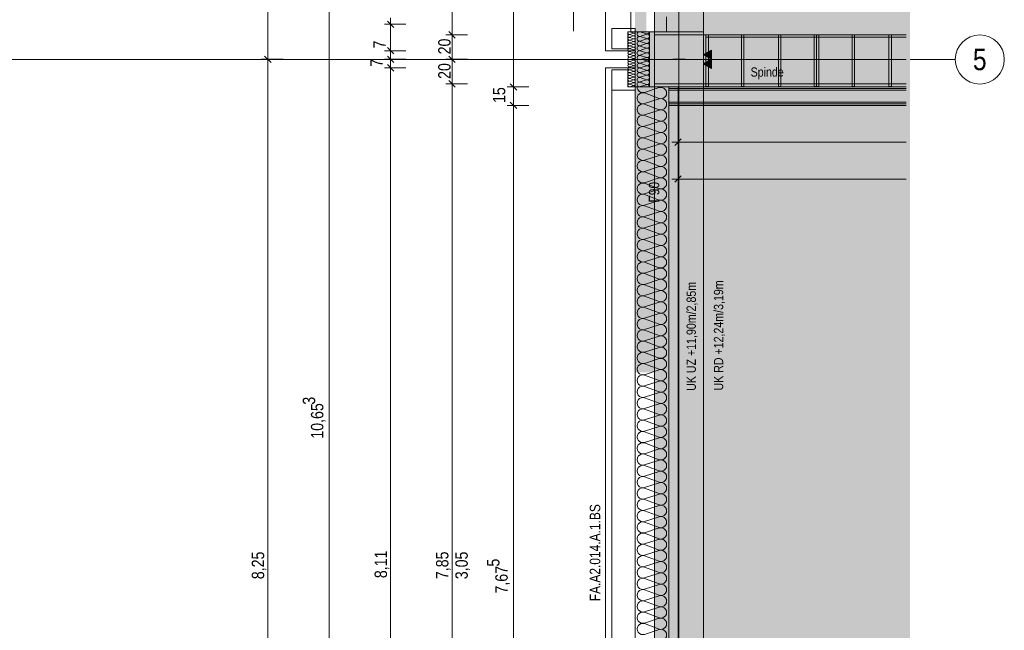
# Model space of a CAD drawing. Extents: x -620 to 300, y 62 to 1112.
# Tile 46 of 88: x -68 to 92, y 457 to 556. Entities that reach past the tile are written whole.
import ezdxf
from ezdxf.enums import TextEntityAlignment as Align
from ezdxf.lldxf.tags import DXFTag

# ---------------------------------------------------------------- set-up
doc = ezdxf.new("R2010")
doc.units = 0
doc.layers.get('0').update_dxf_attribs({"lineweight": 13})
for name, color, linetype, lineweight, true_color in [('00 -Bauelemente -Dämmung innen', 7, 'Continuous', 9, 0xff7fe6), ('00 -Bauelemente -Gipskarton', 7, 'Continuous', 9, 0xff7fe6), ('00_Beschriftung UZ', 3, 'Continuous', 13, 0x00ff00), ('30 -33 Aussenwände- 3 Aussenstützen', 7, 'Continuous', 50, 0x0000dd), ('30 -33 Aussenwände- 7 Fassade_ Elemente', 7, 'Continuous', 9, 0x00aacc), ('30 -34 Innenwände- 2 nichttragend', 7, 'Continuous', 18, 0xff7fe6), ('30 -35 Decken- 1 Konstruktion-Träger- Stahlbeton', 7, 'grob-A06G9RP38I', 13, 0x33aa00), ('60- 61 allgemeine Ausstattung- 1 Möbel', 7, 'Continuous', 9, 0x00cccc), ('70 -72 Beschriftung- 1 Beschriftung allgemein', 7, 'Continuous', 9, 0xff6633), ('70 -72 Beschriftung- 2 Beschriftung Bauteile', 7, 'Continuous', 9, 0x9999ff), ('70 -76 Bemaßung- 2 Allgemein', 9, 'Continuous', 5, 0x808080), ('iwb_Layout BA_Markierung', 7, 'Continuous', 9, 0xbadcdc), ('iwb_Schraffur_ Verglasung', 5, 'Continuous', 13, 0x0000ff), ('iwb_Schraffur_F90_feuerbestaendig', 1, 'Continuous', 13, 0xff0000), ('iwb_Schraffur_Unterzug', 7, 'Continuous', 5, 0xffffcc)]:
    doc.layers.add(name, color=color, linetype=linetype, lineweight=lineweight, true_color=true_color)
for name, color, linetype, lineweight in [('30 -33 Aussenwände- 8 Sonnenschutz', 7, 'Continuous', 9), ('70 -71 Achsen- 1 Gebäudeachsen', 7, 'STRICHPUNKT2-A06G9RP48I', 18), ('70 -75 Raumstempel- 3 Wandstempel', 7, 'Continuous', 50), ('iwb_Layout Achsbezeichung', 7, 'Continuous', 13)]:
    doc.layers.add(name, color=color, linetype=linetype, lineweight=lineweight)
doc.styles.get("Standard").update_dxf_attribs({"font": 'ARIALN.TTF'})
tags = doc.linetypes.add('fein_strichliert-A06G9RP58I', pattern=[4, 1, -2, 1]).pattern_tags.tags
tags[8:9] = [DXFTag(74, 4), DXFTag(75, 0), DXFTag(340, '0'), DXFTag(46, 0.0), DXFTag(50, 0.0), DXFTag(44, 0.0), DXFTag(45, 0.0)]
tags[6:7] = [DXFTag(74, 4), DXFTag(75, 0), DXFTag(340, '0'), DXFTag(46, 0.0), DXFTag(50, 0.0), DXFTag(44, 0.0), DXFTag(45, 0.0)]
tags[4:5] = [DXFTag(74, 4), DXFTag(75, 0), DXFTag(340, '0'), DXFTag(46, 0.0), DXFTag(50, 0.0), DXFTag(44, 0.0), DXFTag(45, 0.0)]
tags = doc.linetypes.add('grob-A06G9RP38I', pattern=[14, 3, -8, 3]).pattern_tags.tags
tags[8:9] = [DXFTag(74, 4), DXFTag(75, 0), DXFTag(340, '0'), DXFTag(46, 0.0), DXFTag(50, 0.0), DXFTag(44, 0.0), DXFTag(45, 0.0)]
tags[6:7] = [DXFTag(74, 4), DXFTag(75, 0), DXFTag(340, '0'), DXFTag(46, 0.0), DXFTag(50, 0.0), DXFTag(44, 0.0), DXFTag(45, 0.0)]
tags[4:5] = [DXFTag(74, 4), DXFTag(75, 0), DXFTag(340, '0'), DXFTag(46, 0.0), DXFTag(50, 0.0), DXFTag(44, 0.0), DXFTag(45, 0.0)]
tags = doc.linetypes.add('STRICHPUNKT2', pattern=[12.7, 6.35, -3.175, 0, -3.175]).pattern_tags.tags
tags[10:11] = [DXFTag(74, 4), DXFTag(75, 0), DXFTag(340, '0'), DXFTag(46, 0.0), DXFTag(50, 0.0), DXFTag(44, 0.0), DXFTag(45, 0.0)]
tags[8:9] = [DXFTag(74, 4), DXFTag(75, 0), DXFTag(340, '0'), DXFTag(46, 0.0), DXFTag(50, 0.0), DXFTag(44, 0.0), DXFTag(45, 0.0)]
tags[6:7] = [DXFTag(74, 4), DXFTag(75, 0), DXFTag(340, '0'), DXFTag(46, 0.0), DXFTag(50, 0.0), DXFTag(44, 0.0), DXFTag(45, 0.0)]
tags[4:5] = [DXFTag(74, 4), DXFTag(75, 0), DXFTag(340, '0'), DXFTag(46, 0.0), DXFTag(50, 0.0), DXFTag(44, 0.0), DXFTag(45, 0.0)]
tags = doc.linetypes.add('STRICHPUNKT2-A06G9RP48I', pattern=[12.7, 6.35, -3.175, 0, -3.175]).pattern_tags.tags
tags[10:11] = [DXFTag(74, 4), DXFTag(75, 0), DXFTag(340, '0'), DXFTag(46, 0.0), DXFTag(50, 0.0), DXFTag(44, 0.0), DXFTag(45, 0.0)]
tags[8:9] = [DXFTag(74, 4), DXFTag(75, 0), DXFTag(340, '0'), DXFTag(46, 0.0), DXFTag(50, 0.0), DXFTag(44, 0.0), DXFTag(45, 0.0)]
tags[6:7] = [DXFTag(74, 4), DXFTag(75, 0), DXFTag(340, '0'), DXFTag(46, 0.0), DXFTag(50, 0.0), DXFTag(44, 0.0), DXFTag(45, 0.0)]
tags[4:5] = [DXFTag(74, 4), DXFTag(75, 0), DXFTag(340, '0'), DXFTag(46, 0.0), DXFTag(50, 0.0), DXFTag(44, 0.0), DXFTag(45, 0.0)]

# ---------------------------------------------------------------- blocks, each defined once
blk = doc.blocks.new('Polygon-A06G9ROX8I')
at = {"color": 0, "linetype": 'ByBlock', "lineweight": -2, "ltscale": 0.13}
blk.add_solid([(41.66, 86.61), (41.5, 1083.81), (76.5, 86.52), (76.5, 1083.81)], dxfattribs=at)
blk = doc.blocks.new('Referenz-A06G9RP68I')
at = {"layer": '00 -Bauelemente -Dämmung innen', "color": 0, "linetype": 'Continuous', "lineweight": -2, "ltscale": 0.13}
for p, q in [((75.88, 544.63), (37.21, 544.63)), ((75.88, 542.63), (37.21, 542.63))]:
    blk.add_line(p, q, dxfattribs=at)
at = {"layer": '00 -Bauelemente -Gipskarton', "color": 0, "linetype": 'Continuous', "lineweight": -2, "ltscale": 0.13}
for p, q in [((75.88, 545.13), (37.21, 545.13)), ((75.88, 544.88), (37.21, 544.88)), ((75.88, 544.63), (37.21, 544.63)), ((75.88, 542.63), (37.21, 542.63)), ((75.88, 542.38), (37.21, 542.38)), ((75.88, 542.13), (37.21, 542.13))]:
    blk.add_line(p, q, dxfattribs=at)
at = {"layer": '00_Beschriftung UZ', "color": 0, "lineweight": -2}
for points in [[(40.18, 491.4), (42.85, 492.73), (40.18, 494.07)], [(45.52, 491.4), (42.85, 492.73), (45.52, 494.07)]]:
    blk.add_solid(points, dxfattribs=at)
at = {"layer": '30 -33 Aussenwände- 3 Aussenstützen', "color": 0, "linetype": 'Continuous', "lineweight": -2, "ltscale": 0.13}
for p, q in [((34.85, 553.63), (34.85, 545.63)), ((42.85, 553.63), (34.85, 553.63)), ((42.85, 545.63), (42.85, 553.63)), ((34.85, 545.63), (42.85, 545.63))]:
    blk.add_line(p, q, dxfattribs=at)
at = {"layer": '30 -33 Aussenwände- 3 Aussenstützen', "color": 0, "lineweight": -2}
for p, q in [((38.85, 550.63), (38.85, 548.63)), ((37.85, 549.63), (39.85, 549.63))]:
    blk.add_line(p, q, dxfattribs=at)
at = {"layer": '30 -33 Aussenwände- 7 Fassade_ Elemente', "color": 0, "linetype": 'Continuous', "lineweight": -2, "ltscale": 0.13}
for p, q in [((26.91, 608.23), (26.91, 551.03)), ((42.85, 554.13), (42.85, 605.13)), ((31.05, 554.13), (31.05, 557.43)), ((36.85, 554.13), (36.85, 556.53)), ((42.85, 556.53), (42.85, 554.13)), ((27.91, 551.33), (27.91, 554.63)), ((27.91, 554.63), (31.75, 554.63)), ((31.75, 554.13), (30.55, 554.13)), ((30.55, 554.13), (30.55, 551.33)), ((31.45, 553.91), (30.85, 554.1)), ((30.85, 553.67), (31.45, 553.89)), ((31.45, 553.45), (30.85, 553.65)), ((30.85, 553.21), (31.45, 553.43)), ((31.45, 552.99), (30.85, 553.19)), ((36.85, 554.13), (31.05, 554.13)), ((31.75, 554.63), (31.75, 554.13)), ((31.75, 554.13), (34.05, 554.13)), ((31.75, 549.63), (31.75, 554.13)), ((31.75, 554.13), (42.85, 554.13)), ((31.75, 551.03), (31.75, 554.13)), ((33.55, 553.76), (32.55, 554.09)), ((32.55, 553.36), (33.55, 553.73)), ((33.55, 553), (32.55, 553.32)), ((34.05, 554.13), (34.05, 549.63)), ((42.85, 554.13), (36.85, 554.13)), ((30.85, 552.75), (31.45, 552.97)), ((31.45, 552.53), (30.85, 552.73)), ((30.85, 552.29), (31.45, 552.51)), ((31.45, 552.07), (30.85, 552.27)), ((30.85, 551.83), (31.45, 552.05)), ((31.45, 551.61), (30.85, 551.81)), ((30.85, 551.37), (31.45, 551.59)), ((32.55, 552.59), (33.55, 552.96)), ((33.55, 552.23), (32.55, 552.55)), ((32.55, 551.83), (33.55, 552.2)), ((33.55, 551.47), (32.55, 551.79)), ((26.91, 551.03), (31.75, 551.03)), ((30.55, 551.33), (27.91, 551.33)), ((31.45, 551.15), (30.85, 551.35)), ((30.86, 550.91), (31.45, 551.13)), ((31.46, 550.7), (30.86, 550.89)), ((30.86, 550.45), (31.46, 550.67)), ((31.46, 550.24), (30.86, 550.43)), ((30.86, 549.99), (31.46, 550.21)), ((31.46, 549.78), (30.86, 549.97)), ((32.55, 551.06), (33.55, 551.43)), ((33.55, 550.7), (32.55, 551.02)), ((32.55, 550.29), (33.55, 550.66)), ((33.55, 549.93), (32.55, 550.26)), ((38.85, 550.63), (38.85, 548.63)), ((31.46, 549.49), (30.86, 549.3)), ((30.86, 549.28), (31.46, 549.06)), ((31.46, 549.03), (30.86, 548.84)), ((30.86, 548.82), (31.46, 548.6)), ((31.46, 548.57), (30.86, 548.38)), ((30.86, 548.36), (31.45, 548.14)), ((31.46, 549.75), (31.13, 549.63)), ((31.46, 549.52), (31.13, 549.63)), ((31.75, 384.63), (31.75, 549.63)), ((31.75, 549.63), (31.75, 545.13)), ((33.55, 549.33), (32.55, 549.01)), ((32.55, 548.98), (33.55, 548.61)), ((33.55, 548.57), (32.55, 548.25)), ((33.55, 549.9), (32.84, 549.63)), ((33.55, 549.37), (32.84, 549.63)), ((34.05, 545.13), (34.05, 549.63)), ((37.85, 549.63), (39.85, 549.63)), ((31.75, 548.23), (26.91, 548.23)), ((26.91, 548.23), (26.91, 386.03)), ((30.55, 547.93), (27.91, 547.93)), ((27.91, 547.93), (27.91, 544.63)), ((30.55, 545.13), (30.55, 547.93)), ((31.45, 548.11), (30.85, 547.92)), ((30.85, 547.9), (31.45, 547.68)), ((31.45, 547.65), (30.85, 547.46)), ((30.85, 547.44), (31.45, 547.22)), ((31.45, 547.19), (30.85, 547)), ((30.85, 546.98), (31.45, 546.76)), ((31.45, 546.74), (30.85, 546.54)), ((31.75, 545.13), (31.75, 548.23)), ((32.55, 548.21), (33.55, 547.84)), ((33.55, 547.8), (32.55, 547.48)), ((32.55, 547.44), (33.55, 547.07)), ((33.55, 547.04), (32.55, 546.71)), ((31.75, 545.13), (30.55, 545.13)), ((30.85, 546.52), (31.45, 546.3)), ((31.45, 546.28), (30.85, 546.08)), ((30.85, 546.06), (31.45, 545.84)), ((31.45, 545.82), (30.85, 545.62)), ((30.85, 545.6), (31.45, 545.38)), ((31.45, 545.36), (30.85, 545.16)), ((31.75, 544.63), (31.75, 545.13)), ((38.71, 545.13), (31.75, 545.13)), ((31.75, 545.13), (34.05, 545.13)), ((32.55, 546.68), (33.55, 546.31)), ((33.55, 546.27), (32.55, 545.95)), ((32.55, 545.91), (33.55, 545.54)), ((33.55, 545.5), (32.55, 545.18)), ((34.05, 545.13), (37.21, 545.13)), ((37.21, 545.13), (37.21, 389.13)), ((38.71, 389.13), (38.71, 545.13)), ((27.91, 389.63), (27.91, 544.63)), ((27.91, 544.63), (31.75, 544.63)), ((31.75, 544.63), (31.75, 389.63)), ((33.25, 544.25), (35.65, 545.02)), ((35.65, 543.27), (33.25, 544.16)), ((33.25, 542.41), (35.65, 543.18)), ((35.65, 541.43), (33.25, 542.32)), ((33.25, 540.57), (35.65, 541.34)), ((35.65, 539.59), (33.25, 540.48)), ((33.25, 538.73), (35.65, 539.5)), ((35.65, 537.75), (33.25, 538.64)), ((33.25, 536.89), (35.65, 537.66)), ((35.65, 535.92), (33.25, 536.8)), ((33.25, 535.05), (35.65, 535.83)), ((35.65, 534.08), (33.25, 534.96)), ((33.25, 533.22), (35.65, 533.99)), ((35.65, 532.24), (33.25, 533.13)), ((33.25, 531.38), (35.65, 532.15)), ((35.65, 530.4), (33.25, 531.29)), ((33.25, 529.54), (35.65, 530.31)), ((35.65, 528.56), (33.25, 529.45)), ((33.25, 527.7), (35.65, 528.47)), ((35.65, 526.72), (33.25, 527.61)), ((33.25, 525.86), (35.65, 526.63)), ((35.65, 524.88), (33.25, 525.77)), ((33.25, 524.02), (35.65, 524.79)), ((35.65, 523.05), (33.25, 523.93)), ((33.25, 522.18), (35.65, 522.96)), ((35.65, 521.21), (33.25, 522.09)), ((33.25, 520.35), (35.65, 521.12)), ((35.65, 519.37), (33.25, 520.26)), ((33.25, 518.51), (35.65, 519.28)), ((35.65, 517.53), (33.25, 518.42)), ((33.25, 516.67), (35.65, 517.44)), ((35.65, 515.69), (33.25, 516.58)), ((33.25, 514.83), (35.65, 515.6)), ((35.65, 513.85), (33.25, 514.74)), ((33.25, 512.99), (35.65, 513.76)), ((35.65, 512.02), (33.25, 512.9)), ((33.25, 511.15), (35.65, 511.93)), ((35.65, 510.18), (33.25, 511.06)), ((33.25, 509.32), (35.65, 510.09)), ((35.65, 508.34), (33.25, 509.23)), ((33.25, 507.48), (35.65, 508.25)), ((35.65, 506.5), (33.25, 507.39)), ((33.25, 505.64), (35.65, 506.41)), ((35.65, 504.66), (33.25, 505.55)), ((33.25, 503.8), (35.65, 504.57)), ((35.65, 502.82), (33.25, 503.71)), ((33.25, 501.96), (35.65, 502.73)), ((35.65, 500.98), (33.25, 501.87)), ((33.25, 500.12), (35.65, 500.89)), ((35.65, 499.15), (33.25, 500.03)), ((33.25, 498.28), (35.65, 499.06)), ((35.65, 497.31), (33.25, 498.19)), ((33.25, 496.45), (35.65, 497.22)), ((35.65, 495.47), (33.25, 496.36)), ((33.25, 494.61), (35.65, 495.38)), ((35.65, 493.63), (33.25, 494.52)), ((33.25, 492.77), (35.65, 493.54)), ((35.65, 491.79), (33.25, 492.68)), ((33.25, 490.93), (35.65, 491.7)), ((35.65, 489.95), (33.25, 490.84)), ((33.25, 489.09), (35.65, 489.86)), ((35.65, 488.11), (33.25, 489)), ((33.25, 487.25), (35.65, 488.02)), ((35.65, 486.28), (33.25, 487.16)), ((33.25, 485.41), (35.65, 486.19)), ((35.65, 484.44), (33.25, 485.32)), ((33.25, 483.58), (35.65, 484.35)), ((35.65, 482.6), (33.25, 483.49)), ((33.25, 481.74), (35.65, 482.51)), ((35.65, 480.76), (33.25, 481.65)), ((33.25, 479.9), (35.65, 480.67)), ((35.65, 478.92), (33.25, 479.81)), ((33.25, 478.06), (35.65, 478.83)), ((35.65, 477.08), (33.25, 477.97)), ((33.25, 476.22), (35.65, 476.99)), ((35.65, 475.24), (33.25, 476.13)), ((33.25, 474.38), (35.65, 475.15)), ((35.65, 473.41), (33.25, 474.29)), ((33.25, 472.54), (35.65, 473.32)), ((35.65, 471.57), (33.25, 472.45)), ((33.25, 470.71), (35.65, 471.48)), ((35.65, 469.73), (33.25, 470.62)), ((33.25, 468.87), (35.65, 469.64)), ((35.65, 467.89), (33.25, 468.78)), ((33.25, 467.03), (35.65, 467.8)), ((35.65, 466.05), (33.25, 466.94)), ((33.25, 465.19), (35.65, 465.96)), ((35.65, 464.21), (33.25, 465.1)), ((33.25, 463.35), (35.65, 464.12)), ((35.65, 462.37), (33.25, 463.26)), ((33.25, 461.51), (35.65, 462.28)), ((35.65, 460.54), (33.25, 461.42)), ((33.25, 459.68), (35.65, 460.45)), ((35.65, 458.7), (33.25, 459.59)), ((33.25, 457.84), (35.65, 458.61)), ((35.65, 456.86), (33.25, 457.75)), ((33.25, 456), (35.65, 456.77))]:
    blk.add_line(p, q, dxfattribs=at)
for centre, major_axis, end_param in [((30.78, 553.89), (0.07, 0.219), 3.765224), ((30.78, 553.43), (0.07, 0.219), 3.765224), ((30.78, 552.97), (0.07, 0.219), 3.765224), ((31.52, 554.13), (-0.07, -0.219), 1.896254), ((31.52, 553.67), (-0.07, -0.219), 3.764652), ((31.52, 553.21), (-0.07, -0.219), 3.764652), ((32.44, 553.72), (0.117, 0.364), 3.765224), ((32.44, 552.96), (0.117, 0.364), 3.765224), ((33.67, 554.13), (-0.117, -0.364), 1.896254), ((33.67, 553.36), (-0.117, -0.364), 3.764652), ((30.78, 552.51), (0.07, 0.219), 3.765224), ((30.78, 552.05), (0.07, 0.219), 3.765224), ((30.78, 551.59), (0.07, 0.219), 3.765224), ((31.52, 552.75), (-0.07, -0.219), 3.764652), ((31.52, 552.29), (-0.07, -0.219), 3.764652), ((31.52, 551.83), (-0.07, -0.219), 3.764652), ((31.53, 551.37), (-0.07, -0.219), 3.764652), ((32.44, 552.19), (0.117, 0.364), 3.765224), ((32.44, 551.42), (0.117, 0.364), 3.765224), ((32.44, 551.42), (-0.31, 0.225), 1.255075), ((32.44, 551.42), (0.117, 0.364), 1.255075), ((33.67, 552.6), (-0.117, -0.364), 3.764652), ((33.67, 551.83), (-0.117, -0.364), 3.764652), ((33.67, 551.83), (0.31, 0.225), 1.254884), ((33.67, 551.83), (-0.117, -0.364), 1.254884), ((33.67, 551.83), (0.31, -0.225), 1.254884), ((30.78, 551.13), (0.07, 0.219), 3.765224), ((30.78, 550.67), (0.07, 0.219), 3.765224), ((30.78, 550.67), (-0.186, 0.135), 1.255075), ((30.79, 550.21), (0.07, 0.219), 3.765224), ((30.79, 550.21), (-0.186, 0.135), 1.255075), ((30.79, 549.75), (0.07, 0.219), 2.411197), ((30.78, 550.67), (0.07, 0.219), 1.255075), ((30.78, 550.67), (-0.186, -0.135), 1.255075), ((30.79, 550.21), (0.07, 0.219), 1.255075), ((30.79, 550.21), (-0.186, -0.135), 1.255075), ((31.53, 550.91), (0.186, 0.135), 1.254884), ((31.53, 550.91), (-0.07, -0.219), 3.764652), ((31.53, 550.91), (-0.07, -0.219), 1.254884), ((31.53, 550.45), (0.186, 0.135), 1.254884), ((31.53, 550.45), (-0.07, -0.219), 3.764652), ((31.53, 550.45), (-0.07, -0.219), 1.254884), ((31.53, 549.99), (0.186, 0.135), 1.254884), ((31.53, 550.91), (0.186, -0.135), 1.254884), ((31.53, 550.45), (0.186, -0.135), 1.254884), ((31.53, 549.99), (0.186, -0.135), 1.254884), ((32.44, 549.89), (0.117, 0.364), 2.619647), ((32.44, 550.66), (0.117, 0.364), 3.765224), ((32.44, 550.66), (-0.31, 0.225), 1.255075), ((32.44, 551.42), (-0.31, -0.225), 1.255075), ((32.44, 550.66), (0.117, 0.364), 1.255075), ((32.44, 550.66), (-0.31, -0.225), 1.255075), ((33.67, 551.06), (0.31, 0.225), 1.254884), ((33.67, 551.06), (-0.117, -0.364), 3.764652), ((33.67, 551.06), (-0.117, -0.364), 1.254884), ((33.67, 550.3), (0.31, 0.225), 1.254884), ((33.67, 550.3), (-0.117, -0.364), 1.254884), ((33.67, 549.53), (0.369, 0.102), 1.613483), ((33.67, 551.06), (0.31, -0.225), 1.254884), ((33.67, 550.3), (0.31, -0.225), 1.254884), ((30.79, 549.52), (-0.198, 0.116), 2.411197), ((30.79, 549.06), (0.071, 0.219), 3.765224), ((30.79, 549.06), (-0.186, 0.135), 1.255075), ((30.78, 548.6), (0.071, 0.219), 3.765224), ((30.78, 548.6), (-0.186, 0.135), 1.255075), ((30.78, 548.14), (0.071, 0.219), 3.765224), ((30.79, 549.06), (0.071, 0.219), 1.255075), ((30.79, 549.06), (-0.186, -0.135), 1.255075), ((30.78, 548.6), (0.071, 0.219), 1.255075), ((30.78, 548.6), (-0.186, -0.135), 1.255075), ((31.53, 548.36), (-0.071, -0.219), 3.764652), ((31.53, 549.99), (-0.07, -0.219), 1.254884), ((31.53, 549.53), (0.207, 0.1), 1.434048), ((31.53, 549.73), (-0.071, -0.219), 1.434048), ((31.53, 549.27), (0.186, 0.135), 1.254884), ((31.53, 549.27), (-0.071, -0.219), 1.254884), ((31.53, 548.81), (-0.071, -0.219), 3.764652), ((31.53, 548.81), (0.186, 0.135), 1.254884), ((31.53, 548.81), (-0.071, -0.219), 1.254884), ((31.53, 548.36), (0.186, 0.135), 1.254884), ((31.53, 549.27), (0.186, -0.135), 1.254884), ((31.53, 548.81), (0.186, -0.135), 1.254884), ((31.53, 548.36), (0.186, -0.135), 1.254884), ((32.44, 549.38), (-0.283, 0.257), 2.619647), ((32.44, 548.61), (0.117, 0.364), 3.765224), ((32.44, 548.61), (-0.31, 0.225), 1.255075), ((32.44, 548.61), (0.117, 0.364), 1.255075), ((32.44, 548.61), (-0.31, -0.225), 1.255075), ((33.67, 549.74), (-0.117, -0.364), 1.613483), ((33.67, 548.97), (0.31, 0.225), 1.254884), ((33.67, 548.97), (-0.117, -0.364), 1.254884), ((33.67, 548.2), (-0.117, -0.364), 3.764652), ((33.67, 548.2), (0.31, 0.225), 1.254884), ((33.67, 548.97), (0.31, -0.225), 1.254884), ((33.67, 548.2), (0.31, -0.225), 1.254884), ((30.78, 547.68), (0.071, 0.219), 3.765224), ((30.78, 547.22), (0.071, 0.219), 3.765224), ((30.78, 546.76), (0.071, 0.219), 3.765224), ((31.53, 548.36), (-0.071, -0.219), 1.254884), ((31.53, 547.9), (-0.071, -0.219), 3.764652), ((31.52, 547.44), (-0.071, -0.219), 3.764652), ((31.52, 546.98), (-0.071, -0.219), 3.764652), ((31.52, 546.52), (-0.071, -0.219), 3.764652), ((32.44, 547.85), (0.117, 0.364), 3.765224), ((32.44, 547.85), (-0.31, 0.225), 1.255075), ((32.44, 547.08), (0.117, 0.364), 3.765224), ((32.44, 546.31), (0.117, 0.364), 3.765224), ((32.44, 547.85), (0.117, 0.364), 1.255075), ((32.44, 547.85), (-0.31, -0.225), 1.255075), ((33.67, 548.2), (-0.117, -0.364), 1.254884), ((33.67, 547.44), (-0.117, -0.364), 3.764652), ((33.67, 547.44), (0.31, 0.225), 1.254884), ((33.67, 547.44), (-0.117, -0.364), 1.254884), ((33.67, 546.67), (-0.117, -0.364), 3.764652), ((33.67, 547.44), (0.31, -0.225), 1.254884), ((30.78, 546.3), (0.071, 0.219), 3.765224), ((30.78, 545.84), (0.071, 0.219), 3.765224), ((30.78, 545.38), (0.071, 0.219), 3.765224), ((31.52, 546.06), (-0.071, -0.219), 3.764652), ((31.52, 545.6), (-0.071, -0.219), 3.764652), ((31.52, 545.14), (0.23, -0.003), 1.896254), ((32.44, 545.55), (0.117, 0.364), 3.765224), ((32.97, 545.12), (-0.918, 0.013), 1.896254), ((33.67, 545.91), (-0.117, -0.364), 3.764652), ((33.67, 545.14), (0.383, -0.005), 1.896254), ((35.93, 544.14), (-0.282, -0.874), 3.765224), ((32.97, 543.28), (0.282, 0.874), 3.764652), ((32.97, 541.44), (0.282, 0.874), 3.764652), ((35.93, 542.31), (-0.282, -0.874), 3.765224), ((32.97, 539.61), (0.282, 0.874), 3.764652), ((35.93, 540.47), (-0.282, -0.874), 3.765224), ((32.97, 537.77), (0.282, 0.874), 3.764652), ((35.93, 538.63), (-0.282, -0.874), 3.765224), ((35.93, 536.79), (-0.282, -0.874), 3.765224), ((32.97, 535.93), (0.282, 0.874), 3.764652), ((35.93, 534.95), (-0.282, -0.874), 3.765224), ((32.97, 534.09), (0.282, 0.874), 3.764652), ((35.93, 533.11), (-0.282, -0.874), 3.765224), ((32.97, 532.25), (0.282, 0.874), 3.764652), ((32.97, 530.41), (0.282, 0.874), 3.764652), ((35.93, 531.27), (-0.282, -0.874), 3.765224), ((32.97, 528.57), (0.282, 0.874), 3.764652), ((35.93, 529.44), (-0.282, -0.874), 3.765224), ((32.97, 526.74), (0.282, 0.874), 3.764652), ((35.93, 527.6), (-0.282, -0.874), 3.765224), ((32.97, 524.9), (0.282, 0.874), 3.764652), ((35.93, 525.76), (-0.282, -0.874), 3.765224), ((35.93, 523.92), (-0.282, -0.874), 3.765224), ((32.97, 523.06), (0.282, 0.874), 3.764652), ((35.93, 522.08), (-0.282, -0.874), 3.765224), ((32.97, 521.22), (0.282, 0.874), 3.764652), ((35.93, 520.24), (-0.282, -0.874), 3.765224), ((32.97, 519.38), (0.282, 0.874), 3.764652), ((32.97, 517.54), (0.282, 0.874), 3.764652), ((35.93, 518.4), (-0.282, -0.874), 3.765224), ((32.97, 515.71), (0.282, 0.874), 3.764652), ((35.93, 516.57), (-0.282, -0.874), 3.765224), ((32.97, 513.87), (0.282, 0.874), 3.764652), ((35.93, 514.73), (-0.282, -0.874), 3.765224), ((35.93, 512.89), (-0.282, -0.874), 3.765224), ((32.97, 512.03), (0.282, 0.874), 3.764652), ((35.93, 511.05), (-0.282, -0.874), 3.765224), ((32.97, 510.19), (0.282, 0.874), 3.764652), ((35.93, 509.21), (-0.282, -0.874), 3.765224), ((32.97, 508.35), (0.282, 0.874), 3.764652), ((35.93, 507.37), (-0.282, -0.874), 3.765224), ((32.97, 506.51), (0.282, 0.874), 3.764652), ((32.97, 504.67), (0.282, 0.874), 3.764652), ((35.93, 505.54), (-0.282, -0.874), 3.765224), ((32.97, 502.84), (0.282, 0.874), 3.764652), ((35.93, 503.7), (-0.282, -0.874), 3.765224), ((32.97, 501), (0.282, 0.874), 3.764652), ((35.93, 501.86), (-0.282, -0.874), 3.765224), ((35.93, 500.02), (-0.282, -0.874), 3.765224), ((32.97, 499.16), (0.282, 0.874), 3.764652), ((35.93, 498.18), (-0.282, -0.874), 3.765224), ((32.97, 497.32), (0.282, 0.874), 3.764652), ((35.93, 496.34), (-0.282, -0.874), 3.765224), ((32.97, 495.48), (0.282, 0.874), 3.764652), ((35.93, 494.5), (-0.282, -0.874), 3.765224), ((32.97, 493.64), (0.282, 0.874), 3.764652), ((32.97, 491.8), (0.282, 0.874), 3.764652), ((35.93, 492.67), (-0.282, -0.874), 3.765224), ((32.97, 489.97), (0.282, 0.874), 3.764652), ((35.93, 490.83), (-0.282, -0.874), 3.765224), ((32.97, 488.13), (0.282, 0.874), 3.764652), ((35.93, 488.99), (-0.282, -0.874), 3.765224), ((35.93, 487.15), (-0.282, -0.874), 3.765224), ((32.97, 486.29), (0.282, 0.874), 3.764652), ((35.93, 485.31), (-0.282, -0.874), 3.765224), ((32.97, 484.45), (0.282, 0.874), 3.764652), ((35.93, 483.47), (-0.282, -0.874), 3.765224), ((32.97, 482.61), (0.282, 0.874), 3.764652), ((35.93, 481.63), (-0.282, -0.874), 3.765224), ((32.97, 480.77), (0.282, 0.874), 3.764652), ((32.97, 478.93), (0.282, 0.874), 3.764652), ((35.93, 479.8), (-0.282, -0.874), 3.765224), ((32.97, 477.1), (0.282, 0.874), 3.764652), ((35.93, 477.96), (-0.282, -0.874), 3.765224), ((32.97, 475.26), (0.282, 0.874), 3.764652), ((35.93, 476.12), (-0.282, -0.874), 3.765224), ((35.93, 474.28), (-0.282, -0.874), 3.765224), ((32.97, 473.42), (0.282, 0.874), 3.764652), ((35.93, 472.44), (-0.282, -0.874), 3.765224), ((32.97, 471.58), (0.282, 0.874), 3.764652), ((35.93, 470.6), (-0.282, -0.874), 3.765224), ((32.97, 469.74), (0.282, 0.874), 3.764652), ((35.93, 468.76), (-0.282, -0.874), 3.765224), ((32.97, 467.9), (0.282, 0.874), 3.764652), ((32.97, 466.06), (0.282, 0.874), 3.764652), ((35.93, 466.93), (-0.282, -0.874), 3.765224), ((32.97, 464.23), (0.282, 0.874), 3.764652), ((35.93, 465.09), (-0.282, -0.874), 3.765224), ((32.97, 462.39), (0.282, 0.874), 3.764652), ((35.93, 463.25), (-0.282, -0.874), 3.765224), ((35.93, 461.41), (-0.282, -0.874), 3.765224), ((32.97, 460.55), (0.282, 0.874), 3.764652), ((35.93, 459.57), (-0.282, -0.874), 3.765224), ((32.97, 458.71), (0.282, 0.874), 3.764652), ((35.93, 457.73), (-0.282, -0.874), 3.765224), ((32.97, 456.87), (0.282, 0.874), 3.764652), ((35.93, 455.9), (-0.282, -0.874), 3.765224)]:
    blk.add_ellipse(centre, major_axis=major_axis, ratio=1, start_param=0, end_param=end_param, dxfattribs=at)
at = {"layer": '30 -33 Aussenwände- 8 Sonnenschutz', "color": 0, "linetype": 'Continuous', "lineweight": -2, "ltscale": 0.13}
blk.add_line((21.67, 601.24), (21.67, 554.24), dxfattribs=at)
at = {"layer": '30 -34 Innenwände- 2 nichttragend', "color": 0, "linetype": 'Continuous', "lineweight": -2, "ltscale": 0.13}
for p, q in [((75.88, 545.13), (37.21, 545.13)), ((37.21, 545.13), (37.21, 542.13)), ((75.88, 542.13), (37.21, 542.13))]:
    blk.add_line(p, q, dxfattribs=at)
at = {"layer": '30 -35 Decken- 1 Konstruktion-Träger- Stahlbeton', "color": 0, "lineweight": -2}
for p, q in [((34.85, 388.63), (34.85, 605.63)), ((42.85, 388.63), (42.85, 605.63)), ((75.88, 553.63), (42.85, 553.63)), ((75.88, 545.63), (42.85, 545.63))]:
    blk.add_line(p, q, dxfattribs=at)
at = {"layer": '30 -35 Decken- 1 Konstruktion-Träger- Stahlbeton', "color": 0, "linetype": 'Continuous', "lineweight": -2, "ltscale": 0.13}
blk.add_line((42.85, 545.63), (42.85, 553.63), dxfattribs=at)
at = {"layer": '60- 61 allgemeine Ausstattung- 1 Möbel', "color": 0, "linetype": 'fein_strichliert-A06G9RP58I', "lineweight": -2, "ltscale": 0.13}
for p, q in [((43.25, 553.63), (43.65, 553.63)), ((43.25, 545.23), (43.25, 553.63)), ((43.25, 553.63), (75.88, 553.63)), ((43.25, 553.23), (43.25, 553.63)), ((75.88, 553.23), (43.25, 553.23)), ((43.65, 553.63), (43.65, 545.23)), ((49.05, 553.63), (49.45, 553.63)), ((49.05, 545.23), (49.05, 553.63)), ((49.45, 553.63), (49.45, 545.23)), ((55.05, 553.63), (55.45, 553.63)), ((55.05, 545.23), (55.05, 553.63)), ((55.45, 553.63), (55.45, 545.23)), ((60.85, 553.63), (61.25, 553.63)), ((60.85, 545.23), (60.85, 553.63)), ((61.25, 553.63), (61.65, 553.63)), ((61.25, 545.23), (61.25, 553.63)), ((61.25, 553.63), (61.25, 545.23)), ((61.65, 553.63), (61.65, 545.23)), ((67.05, 553.63), (67.45, 553.63)), ((67.05, 545.23), (67.05, 553.63)), ((67.45, 553.63), (67.45, 545.23)), ((73.05, 553.63), (73.45, 553.63)), ((73.05, 545.23), (73.05, 553.63)), ((73.45, 553.63), (73.45, 545.23)), ((43.65, 545.23), (43.25, 545.23)), ((49.45, 545.23), (49.05, 545.23)), ((55.45, 545.23), (55.05, 545.23)), ((61.25, 545.23), (60.85, 545.23)), ((61.65, 545.23), (61.25, 545.23)), ((67.45, 545.23), (67.05, 545.23)), ((73.45, 545.23), (73.05, 545.23))]:
    blk.add_line(p, q, dxfattribs=at)
at = {"layer": '70 -71 Achsen- 1 Gebäudeachsen', "color": 0, "linetype": 'STRICHPUNKT2-A06G9RP48I', "lineweight": -2, "ltscale": 0.13}
for p, q in [((38.82, 1084.55), (38.82, 85.11)), ((-539.61, 549.61), (75.88, 549.61))]:
    blk.add_line(p, q, dxfattribs=at)
at = {"layer": '70 -72 Beschriftung- 2 Beschriftung Bauteile', "color": 0, "lineweight": -2}
for p, q in [((42.85, 550.38), (44.15, 551.13)), ((44.15, 549.63), (42.85, 550.38)), ((44.15, 551.13), (44.15, 549.63)), ((42.85, 548.88), (44.15, 549.63)), ((44.15, 548.13), (42.85, 548.88)), ((44.15, 549.63), (44.15, 548.13))]:
    blk.add_line(p, q, dxfattribs=at)
for points in [[(44.15, 549.63), (42.85, 550.38), (44.15, 551.13)], [(44.15, 548.13), (42.85, 548.88), (44.15, 549.63)]]:
    blk.add_solid(points, dxfattribs=at)
at = {"layer": '70 -76 Bemaßung- 2 Allgemein', "color": 0, "linetype": 'Continuous', "lineweight": -2, "ltscale": 0.13}
for p, q in [((-28.09, 550.69), (-28.09, 608.57)), ((1.91, 554.69), (1.91, 604.57)), ((-18.09, 385.69), (-18.09, 596.63)), ((11.91, 546.19), (11.91, 596.63)), ((-8.09, 554.33), (-8.09, 556.39)), ((-8.09, 554.33), (-8.09, 556.39)), ((-5.59, 555.33), (-9.09, 555.33)), ((-5.59, 555.33), (-9.09, 555.33)), ((-7.56, 554.8), (-8.62, 555.86)), ((-7.56, 554.8), (-8.62, 555.86)), ((-8.09, 551.03), (-8.09, 555.33)), ((-8.09, 552.09), (-8.09, 553.16)), ((4.41, 553.63), (0.91, 553.63)), ((4.41, 553.63), (0.91, 553.63)), ((2.44, 553.1), (1.38, 554.16)), ((1.38, 554.16), (2.44, 553.1)), ((1.91, 552.63), (1.91, 554.69)), ((1.91, 554.63), (1.91, 552.57)), ((-8.62, 551.56), (-7.56, 550.5)), ((-7.56, 550.5), (-8.62, 551.56)), ((-8.09, 550.03), (-8.09, 552.09)), ((-8.09, 552.03), (-8.09, 549.97)), ((-8.09, 550.69), (-8.09, 551.76)), ((1.91, 550.69), (1.91, 552.57)), ((-27.56, 549.1), (-28.62, 550.16)), ((-28.62, 550.16), (-27.56, 549.1)), ((-28.09, 548.63), (-28.09, 550.69)), ((-28.09, 550.63), (-28.09, 548.57)), ((-5.59, 551.03), (-9.09, 551.03)), ((-5.59, 551.03), (-9.09, 551.03)), ((-8.62, 550.16), (-7.56, 549.1)), ((-7.56, 549.1), (-8.62, 550.16)), ((-8.09, 549.63), (-8.09, 551.03)), ((-8.09, 548.63), (-8.09, 550.69)), ((-8.09, 550.63), (-8.09, 548.57)), ((-8.09, 549.97), (-8.09, 548.91)), ((2.44, 549.1), (1.38, 550.16)), ((1.38, 550.16), (2.44, 549.1)), ((1.91, 548.63), (1.91, 550.69)), ((1.91, 550.63), (1.91, 548.57)), ((-25.59, 549.63), (-29.09, 549.63)), ((-25.59, 549.63), (-29.09, 549.63)), ((-28.09, 385.69), (-28.09, 548.57)), ((-5.59, 549.63), (-9.09, 549.63)), ((-5.59, 549.63), (-9.09, 549.63)), ((-8.62, 548.76), (-7.56, 547.7)), ((-8.62, 548.76), (-7.56, 547.7)), ((-8.09, 548.23), (-8.09, 549.63)), ((-8.09, 549.23), (-8.09, 547.17)), ((-8.09, 549.23), (-8.09, 547.17)), ((-8.09, 548.57), (-8.09, 547.51)), ((4.41, 549.63), (0.91, 549.63)), ((4.41, 549.63), (0.91, 549.63)), ((1.91, 546.69), (1.91, 548.57)), ((-5.59, 548.23), (-9.09, 548.23)), ((-5.59, 548.23), (-9.09, 548.23)), ((-8.09, 547.17), (-8.09, 546.11)), ((-8.09, 387.09), (-8.09, 547.17)), ((11.91, 546.19), (11.91, 547.26)), ((4.41, 545.63), (0.91, 545.63)), ((4.41, 545.63), (0.91, 545.63)), ((2.44, 545.1), (1.38, 546.16)), ((1.38, 546.16), (2.44, 545.1)), ((1.91, 544.63), (1.91, 546.69)), ((1.91, 546.63), (1.91, 544.57)), ((14.41, 545.13), (10.91, 545.13)), ((14.41, 545.13), (10.91, 545.13)), ((12.44, 544.6), (11.38, 545.66)), ((12.44, 544.6), (11.38, 545.66)), ((11.91, 544.13), (11.91, 546.19)), ((11.91, 544.13), (11.91, 546.19)), ((11.91, 542.13), (11.91, 545.13)), ((1.91, 389.69), (1.91, 544.57)), ((14.41, 542.13), (10.91, 542.13)), ((14.41, 542.13), (10.91, 542.13)), ((11.38, 542.66), (12.44, 541.6)), ((11.38, 542.66), (12.44, 541.6)), ((11.91, 543.13), (11.91, 541.07)), ((11.91, 543.13), (11.91, 541.07)), ((11.91, 541.07), (11.91, 540.01)), ((11.91, 389.69), (11.91, 541.07)), ((38.71, 538.63), (38.71, 535.13)), ((37.71, 536.13), (39.77, 536.13)), ((38.18, 535.6), (39.24, 536.66)), ((75.88, 536.13), (39.77, 536.13)), ((38.71, 532.63), (38.71, 529.13)), ((37.71, 530.13), (39.77, 530.13)), ((38.18, 529.6), (39.24, 530.66)), ((75.88, 530.13), (39.77, 530.13))]:
    blk.add_line(p, q, dxfattribs=at)
at = {"layer": '00_Beschriftung UZ', "color": 0, "linetype": 'ByBlock', "lineweight": -2, "ltscale": 0.13, "char_height": 1.5103, "attachment_point": 1, "rotation": 90}
for s, insert in [('{\\fArial Narrow;UK UZ +11,90m/2,85m}', (40.1, 495.65)), ('{\\fArial Narrow;UK RD +12,24m/3,19m}', (44.55, 495.7))]:
    blk.add_mtext(s, dxfattribs=dict(at, insert=insert))
at = {"layer": '70 -72 Beschriftung- 1 Beschriftung allgemein', "color": 0, "linetype": 'Continuous', "lineweight": -2, "ltscale": 0.13, "insert": (50.53, 548.32), "char_height": 1.5103, "attachment_point": 1}
blk.add_mtext('{\\fArial Narrow;Spinde}', dxfattribs=at)
blk.add_mtext('{\\fArial Narrow;Spinde}', dxfattribs=at)
at = {"layer": '70 -72 Beschriftung- 1 Beschriftung allgemein', "color": 0, "linetype": 'Continuous', "lineweight": -2, "ltscale": 0.13, "insert": (24.34, 461.39), "char_height": 1.7, "attachment_point": 1, "rotation": 90}
blk.add_mtext('{\\fArial Narrow;FA.A2.014.A.1.BS}', dxfattribs=at)
at = {"layer": '70 -75 Raumstempel- 3 Wandstempel', "color": 0, "linetype": 'ByBlock', "lineweight": -2, "ltscale": 0.13, "insert": (33.95, 526.31), "char_height": 1.7, "attachment_point": 1, "rotation": 90}
blk.add_mtext('{\\fArial Narrow;F90}', dxfattribs=at)
at = {"layer": '70 -76 Bemaßung- 2 Allgemein', "color": 0, "linetype": 'Continuous', "lineweight": -2, "ltscale": 0.13, "char_height": 2.0138, "attachment_point": 1, "rotation": 90}
for s, insert in [('{\\fArial Narrow;20}', (-0.34, 550.44)), ('{\\fArial Narrow;7}', (-10.91, 551.41)), ('{\\fArial Narrow;7}', (-11.4, 548.4)), ('{\\fArial Narrow;20}', (-0.34, 546.44)), ('{\\fArial Narrow;15}', (8.56, 542.52)), ('{\\fArial Narrow;3}', (-22.4, 493.39)), ('{\\fArial Narrow;10,65}', (-21.06, 487.86)), ('{\\fArial Narrow;8,25}', (-30.7, 464.98)), ('{\\fArial Narrow;8,11}', (-10.7, 465.15)), ('{\\fArial Narrow;7,85}', (-0.7, 464.99)), ('{\\fArial Narrow;3,05}', (2.45, 464.98)), ('{\\fArial Narrow;5}', (7.62, 467.03)), ('{\\fArial Narrow;7,67}', (8.96, 462.64))]:
    blk.add_mtext(s, dxfattribs=dict(at, insert=insert))
blk = doc.blocks.new('Referenz-A06G9RP88I')
at = {"layer": 'iwb_Schraffur_ Verglasung', "linetype": 'Continuous', "ltscale": 0.13}
blk.add_solid([(31.72, 602.51), (33.52, 602.51), (31.72, 554.11), (33.52, 554.11)], dxfattribs=at)
at = {"layer": 'iwb_Schraffur_F90_feuerbestaendig', "linetype": 'Continuous', "ltscale": 0.13}
blk.add_solid([(31.65, 554.11), (37.18, 554.11), (31.65, 498.67), (37.18, 498.67)], dxfattribs=at)
at = {"layer": 'iwb_Schraffur_Unterzug', "linetype": 'Continuous', "ltscale": 0.13}
for points in [[(34.82, 388.19), (34.82, 605.61), (42.82, 388.19), (42.82, 605.61)], [(42.85, 553.61), (75.88, 553.61), (75.88, 553.07)], [(42.85, 553.61), (75.88, 553.07), (75.88, 545.61)], [(42.85, 553.61), (75.88, 545.61), (42.85, 545.61)]]:
    blk.add_solid(points, dxfattribs=at)

msp = doc.modelspace()

# ---------------------------------------------------------------- linework, layer by layer
at = {"layer": 'iwb_Layout Achsbezeichung', "linetype": 'STRICHPUNKT2', "lineweight": 13, "ltscale": 0.39}
msp.add_line((76.5, 549.61), (83.84, 549.61), dxfattribs=at)
at = {"layer": 'iwb_Layout Achsbezeichung', "ltscale": 0.39, "extrusion": (0, 0, -1)}
msp.add_circle((-87.84, 549.61), 4, dxfattribs=at)

# ---------------------------------------------------------------- block references
at = {"color": 8, "lineweight": 13, "ltscale": 0.13, "true_color": 0x808080}
msp.add_blockref('Referenz-A06G9RP68I', (0, 0), dxfattribs=at)
at = {"color": 8, "lineweight": 25, "ltscale": 0.25, "true_color": 0x808080}
msp.add_blockref('Referenz-A06G9RP88I', (0, 0), dxfattribs=at)
at = {"layer": 'iwb_Layout BA_Markierung', "ltscale": 0.13}
msp.add_blockref('Polygon-A06G9ROX8I', (0, 0), dxfattribs=at)

# ---------------------------------------------------------------- texts
at = {"layer": 'iwb_Layout Achsbezeichung', "ltscale": 0.39}
msp.add_text('5', height=3.5, dxfattribs=at).set_placement((87.84, 549.61), align=Align.MIDDLE_CENTER)

doc.saveas('drawing.dxf')
